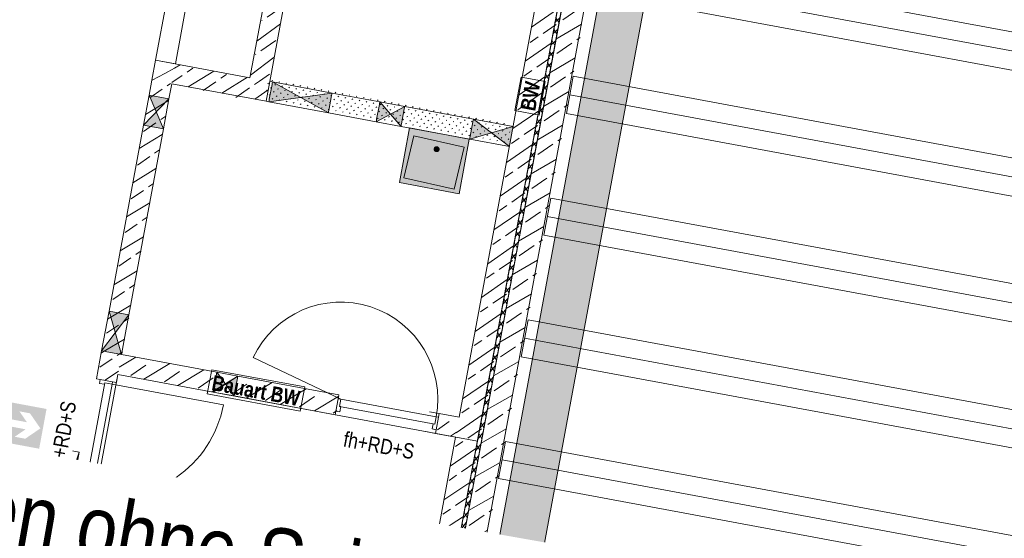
# Model space of a CAD drawing. Header units: metres. Extents: x 32353251 to 32353583, y 5707748 to 5708004.
# Tile 83 of 164: x 32353369.1 to 32353378.85, y 5707907.47 to 5707912.6. Entities that reach past the tile are written whole.
import ezdxf
from ezdxf import colors
from ezdxf.entities.mleader import LeaderData, LeaderLine
from ezdxf.math import Vec2, Vec3

# ---------------------------------------------------------------- set-up
doc = ezdxf.new("R2010")
doc.units = ezdxf.units.M
doc.header["$LTSCALE"] = 0.75
doc.set_wipeout_variables(frame=1)
doc.linetypes.add('10417023$0$#9_Achse', pattern=[1.6, 0.00254, -1.59746])
doc.layers.get('0').update_dxf_attribs({"linetype": 'CONTINUOUS'})
doc.layers.add('10414942$0$ST-LIN Parkplatz', color=7, linetype='CONTINUOUS')
doc.layers.add('10414943$0$ST-Mischfläche-Sol', color=7, linetype='CONTINUOUS', lineweight=0, true_color=0x636466)
for name, color, linetype, lineweight in [('10417023$0$#9_002_GES I Übersicht Erdgeschoss_1_101_Wand Aussen.A', 7, 'CONTINUOUS', 25), ('10417023$0$#9_002_GES I Übersicht Erdgeschoss_1_303_Sanitäre.A', 7, 'CONTINUOUS', 25), ('10417023$0$#9_002_GES I Übersicht Erdgeschoss_1_430_Lüftung.US', 7, 'CONTINUOUS', 25), ('10417023$0$#9_002_GES I Übersicht Erdgeschoss_1_607b_Brandschutz 1_100', 7, 'CONTINUOUS', 25), ('10417023$0$#9_002_GES I Übersicht Erdgeschoss_1_Neubau_102_Wand Innen.A', 7, 'CONTINUOUS', 25), ('10417023$0$#9_002_GES I Übersicht Erdgeschoss_1_Neubau_104_Decken.A', 7, 'CONTINUOUS', 25), ('10417023$0$#9_002_GES I Übersicht Erdgeschoss_1_Neubau_303_Sanitäre.A', 7, 'CONTINUOUS', 25), ('10417023$0$Keine', 7, 'CONTINUOUS', 13)]:
    doc.layers.add(name, color=color, linetype=linetype, lineweight=lineweight)
doc.styles.add('10414942$0$ARIAL NARROW', font='ARIALN.TTF')
doc.styles.add('10417023$0$ARIAL NARROW', font='ARIALN.TTF')
doc.styles.add('10417023$0$Arial Narrow (bold)', font='ARIALNB.TTF')
pattern_1 = [(44.99999999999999, (0, 0), (-0.1697056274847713, 0.1697056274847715), []), (44.99999999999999, (-0.08485281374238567, 0.08485281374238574), (-0.1697056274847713, 0.1697056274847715), [0.18, -0.05999999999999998])]
pattern_2 = [(45, (0, 0), (-0.03535533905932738, 0.03535533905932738), [0.01, -0.03999999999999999])]

# ---------------------------------------------------------------- blocks, each defined once
blk = doc.blocks.new('10414943')
at = {"layer": '10414943$0$ST-Mischfläche-Sol'}
h = blk.add_hatch(dxfattribs=at)
h.set_pattern_fill('AR-HBONE', color=256, scale=0.004200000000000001, angle=170)
h.set_pattern_definition([(215, (0, 0), (-0.1047920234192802, -0.594305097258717), [1.28016, -0.42672]), (305, (-0.3495483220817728, -0.2447563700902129), (-0.1047920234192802, -0.594305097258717), [1.28016, -0.42672])])
edge = h.paths.add_edge_path()
edge.add_line((32353333.40662897, 5707899.309915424), (32353335.23953668, 5707908.86230714))
edge.add_line((32353335.23953668, 5707908.86230714), (32353407.15213483, 5707895.033517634))
edge.add_line((32353407.15213483, 5707895.033517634), (32353413.70600617, 5707897.337334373))
edge.add_line((32353413.70600617, 5707897.337334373), (32353481.81771595, 5707884.239451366))
edge.add_line((32353481.81771595, 5707884.239451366), (32353497.17578959, 5707881.286091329))
edge.add_line((32353497.17578959, 5707881.286091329), (32353499.70410517, 5707880.188862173))
edge.add_line((32353499.70410517, 5707880.188862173), (32353502.93879142, 5707877.835765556))
edge.add_line((32353502.93879142, 5707877.835765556), (32353505.46710699, 5707876.738536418))
edge.add_line((32353505.46710699, 5707876.738536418), (32353517.00528605, 5707874.519743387))
edge.add_line((32353517.00528605, 5707874.519743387), (32353517.64528354, 5707870.615040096))
edge.add_line((32353517.64528354, 5707870.615040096), (32353516.66317853, 5707870.803281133))
edge.add_line((32353516.66317853, 5707870.803281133), (32353515.43959015, 5707864.419483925))
edge.add_line((32353515.43959015, 5707864.419483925), (32353479.3370171, 5707871.339302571))
edge.add_line((32353479.3370171, 5707871.339302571), (32353468.35948901, 5707873.443239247))
edge.add_line((32353468.35948901, 5707873.443239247), (32353468.77868284, 5707869.425097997))
edge.add_arc((32353471.76248924, 5707869.736384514), 2.999999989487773, 185.9558547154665, 259.1498142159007)
edge.add_line((32353471.19776434, 5707866.790016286), (32353499.61213671, 5707861.343886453))
edge.add_line((32353499.61213671, 5707861.343886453), (32353497.73579177, 5707858.394363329))
edge.add_line((32353497.73579177, 5707858.394363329), (32353462.93906161, 5707865.063787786))
edge.add_arc((32353461.80961179, 5707859.171051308), 6.000000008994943, 79.14981411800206, 96.13718403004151)
edge.add_line((32353461.16815564, 5707865.136663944), (32353452.41027603, 5707864.194967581))
edge.add_arc((32353451.76881989, 5707870.160580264), 6.000000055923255, 259.1148991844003, 276.1371839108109, ccw=False)
edge.add_line((32353450.63577935, 5707864.268533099), (32353424.34096185, 5707869.325025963))
edge.add_arc((32353425.47400239, 5707875.217073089), 6.000000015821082, 242.0482743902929, 259.11489914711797, ccw=False)
edge.add_line((32353422.66163756, 5707869.917016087), (32353415.00045884, 5707873.982260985))
edge.add_arc((32353412.18809399, 5707868.682203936), 6.000000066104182, 62.04827444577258, 79.14966234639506)
edge.add_line((32353413.31755943, 5707874.57493748), (32353366.06709948, 5707883.631474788))
edge.add_line((32353366.06709948, 5707883.631474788), (32353365.05980216, 5707886.869526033))
edge.add_line((32353365.05980216, 5707886.869526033), (32353331.24648768, 5707893.372754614))
edge.add_line((32353331.24648768, 5707893.372754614), (32353331.86067788, 5707896.566215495))
edge.add_line((32353331.86067788, 5707896.566215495), (32353338.35621561, 5707895.320690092))
edge.add_line((32353338.35621561, 5707895.320690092), (32353340.49133033, 5707897.947528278))
edge.add_line((32353340.49133033, 5707897.947528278), (32353344.41330834, 5707897.200255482))
edge.add_line((32353344.41330834, 5707897.200255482), (32353345.42794297, 5707893.960800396))
edge.add_line((32353345.42794297, 5707893.960800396), (32353351.00902221, 5707892.887558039))
edge.add_line((32353351.00902221, 5707892.887558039), (32353351.57440783, 5707895.827681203))
edge.add_line((32353351.57440783, 5707895.827681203), (32353371.21685639, 5707892.062795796))
edge.add_line((32353371.21685639, 5707892.062795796), (32353370.64816001, 5707889.105456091))
edge.add_line((32353370.64816001, 5707889.105456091), (32353371.65443974, 5707885.869704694))
edge.add_line((32353371.65443974, 5707885.869704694), (32353406.65189732, 5707879.161711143))
edge.add_arc((32353407.21642529, 5707882.109643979), 3.001499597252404, 259.1591284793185, 333.4809509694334)
edge.add_line((32353409.90212501, 5707880.769488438), (32353411.74908589, 5707884.293947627))
edge.add_line((32353411.74908589, 5707884.293947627), (32353333.40662897, 5707899.309915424))
blk = doc.blocks.new('10417023$0$#9_MKO_LP5_ARC_GES_UP_00_002_P_G_modell (3D)')
at = {"layer": '10417023$0$#9_002_GES I Übersicht Erdgeschoss_1_101_Wand Aussen.A', "linetype": 'Continuous', "lineweight": 5, "true_color": 0xff0000}
h = blk.add_hatch(dxfattribs=at)
h.set_pattern_fill('#9_DÄMMUNG__HART_1_0001', color=1, style=0, pattern_type=2)
h.set_pattern_definition([(44.99999999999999, (0, 0), (-0.05656854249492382, 0.05656854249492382), []), (135.0000000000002, (0, 0), (0.05656854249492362, 0.056568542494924), [])])
h.paths.add_polyline_path([(-32353454.47117382, -5707790.519532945), (-32353477.474228, -5707790.519532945), (-32353477.474228, -5707790.55957689), (-32353469.004228, -5707790.55957689), (-32353469.004228, -5707810.39957689), (-32353468.96423227, -5707810.39957689), (-32353468.96423227, -5707790.55957689), (-32353454.47117382, -5707790.55957689)])
at = {"layer": '10417023$0$#9_002_GES I Übersicht Erdgeschoss_1_303_Sanitäre.A', "linetype": 'Continuous', "lineweight": 0, "true_color": 0xff0000}
h = blk.add_hatch(color=1, dxfattribs=at)
edge = h.paths.add_edge_path()
edge.add_arc((-32353470.174228, -5707804.54957689), 0.02, 180, 270)
edge.add_line((-32353470.174228, -5707804.56957689), (-32353469.684228, -5707804.56957689))
edge.add_arc((-32353469.684228, -5707804.54957689), 0.02, 270, 360)
edge.add_line((-32353469.664228, -5707804.54957689), (-32353469.664228, -5707804.142691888))
edge.add_arc((-32353469.684228, -5707804.142691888), 0.02, 0, 90)
edge.add_line((-32353469.684228, -5707804.122691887), (-32353470.174228, -5707804.122691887))
edge.add_arc((-32353470.174228, -5707804.142691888), 0.02, 90, 180)
edge.add_line((-32353470.194228, -5707804.142691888), (-32353470.194228, -5707804.54957689))
h = blk.add_hatch(color=1, dxfattribs=at)
edge = h.paths.add_edge_path()
edge.add_arc((-32353469.92764979, -5707804.212206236), 0.03, 270, 360)
edge.add_arc((-32353469.92764979, -5707804.212206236), 0.03, 0, 90)
edge.add_arc((-32353469.92764979, -5707804.212206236), 0.03, 90, 180)
edge.add_arc((-32353469.92764979, -5707804.212206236), 0.03, 180, 270)
at = {"layer": '10417023$0$#9_002_GES I Übersicht Erdgeschoss_1_607b_Brandschutz 1_100', "linetype": 'Continuous', "lineweight": 0, "true_color": 0xff0000}
h = blk.add_hatch(color=1, dxfattribs=at)
h.paths.add_polyline_path([(-32353473.65550447, -5707807.444589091), (-32353473.65550447, -5707807.844589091), (-32353473.25550447, -5707807.844589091), (-32353473.25550447, -5707807.444589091)])
h.paths.add_polyline_path([(-32353473.51549444, -5707807.516612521), (-32353473.40914725, -5707807.516612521), (-32353473.28050447, -5707807.644589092), (-32353473.40914725, -5707807.77256566), (-32353473.51549444, -5707807.77256566), (-32353473.42255016, -5707807.680102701), (-32353473.62355313, -5707807.680102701), (-32353473.62355313, -5707807.60907548), (-32353473.42255016, -5707807.60907548)])
at = {"layer": '10417023$0$#9_002_GES I Übersicht Erdgeschoss_1_Neubau_102_Wand Innen.A', "linetype": 'Continuous', "lineweight": 5, "true_color": 0xff0000}
h = blk.add_hatch(dxfattribs=at)
h.set_pattern_fill('#9_BETON__STAHLBETON_0001', color=1, style=0, pattern_type=2)
h.set_pattern_definition(pattern_1)
h.paths.add_polyline_path([(-32353468.96423227, -5707790.779532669), (-32353468.96423227, -5707810.17957689), (-32353468.74423227, -5707810.17957689), (-32353468.74423227, -5707790.779533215)])
h = blk.add_hatch(dxfattribs=at)
h.set_pattern_fill('#9_BETON__STAHLBETON_0001', color=1, style=0, pattern_type=2)
h.set_pattern_definition(pattern_1)
h.paths.add_polyline_path([(-32353469.00381513, -5707806.979589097), (-32353469.00381513, -5707797.10457689), (-32353469.22381512, -5707797.10457689), (-32353469.22381512, -5707806.979589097)])
h = blk.add_hatch(dxfattribs=at)
h.set_pattern_fill('#9_BETON__STAHLBETON_0001', color=1, style=0, pattern_type=2)
h.set_pattern_definition(pattern_1)
h.paths.add_polyline_path([(-32353471.87461714, -5707801.35457689), (-32353471.87348849, -5707803.85457689), (-32353471.67348846, -5707803.85457689), (-32353471.67461712, -5707801.35457689)])
h = blk.add_hatch(dxfattribs=at)
h.set_pattern_fill('#9_BETON__STAHLBETON_0001', color=1, style=0, pattern_type=2)
h.set_pattern_definition(pattern_1)
h.paths.add_polyline_path([(-32353472.824228, -5707803.85457689), (-32353472.824228, -5707804.05457689), (-32353472.624228, -5707804.05457689)])
h = blk.add_hatch(dxfattribs=at)
h.set_pattern_fill('#9_BETON__STAHLBETON_0001', color=1, style=0, pattern_type=2)
h.set_pattern_definition(pattern_1)
h.paths.add_polyline_path([(-32353472.624228, -5707803.85457689), (-32353472.824228, -5707803.85457689), (-32353472.624228, -5707804.05457689)])
h = blk.add_hatch(dxfattribs=at)
h.set_pattern_fill('#9_BETON__STAHLBETON_0001', color=1, style=0, pattern_type=2)
h.set_pattern_definition(pattern_1)
h.paths.add_polyline_path([(-32353471.87348849, -5707803.85457689), (-32353472.624228, -5707803.85457689), (-32353472.624228, -5707804.05457689), (-32353471.87339819, -5707804.05457689)])
h = blk.add_hatch(dxfattribs=at)
h.set_pattern_fill('#9_BETON__STAHLBETON_0001', color=1, style=0, pattern_type=2)
h.set_pattern_definition(pattern_1)
h.paths.add_polyline_path([(-32353471.67348846, -5707803.854576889), (-32353471.87348849, -5707803.854576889), (-32353471.67339817, -5707804.05457689)])
h = blk.add_hatch(dxfattribs=at)
h.set_pattern_fill('#9_BETON__STAHLBETON_0001', color=1, style=0, pattern_type=2)
h.set_pattern_definition(pattern_1)
h.paths.add_polyline_path([(-32353471.67339817, -5707804.05457689), (-32353471.87348849, -5707803.854576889), (-32353471.87339819, -5707804.05457689)])
at = {"layer": '10417023$0$#9_002_GES I Übersicht Erdgeschoss_1_Neubau_102_Wand Innen.A', "linetype": 'Continuous', "lineweight": 13, "true_color": 0xff0000}
h = blk.add_hatch(dxfattribs=at)
h.set_pattern_fill('#9_GIPS_0001', color=1, style=0, pattern_type=2)
h.set_pattern_definition(pattern_2)
h.paths.add_polyline_path([(-32353469.224228, -5707803.85457689), (-32353471.67342075, -5707803.85457689), (-32353471.67342075, -5707803.86707689), (-32353469.224228, -5707803.86707689)])
h = blk.add_hatch(dxfattribs=at)
h.set_pattern_fill('#9_GIPS_0001', color=1, style=0, pattern_type=2)
h.set_pattern_definition(pattern_2)
h.paths.add_polyline_path([(-32353469.224228, -5707803.86707689), (-32353471.67342075, -5707803.86707689), (-32353471.67342075, -5707803.87957689), (-32353469.224228, -5707803.87957689)])
h = blk.add_hatch(dxfattribs=at)
h.set_pattern_fill('#9_GIPS_0001', color=1, style=0, pattern_type=2)
h.set_pattern_definition(pattern_2)
h.paths.add_polyline_path([(-32353469.224228, -5707803.87957689), (-32353471.67342075, -5707803.87957689), (-32353471.67342075, -5707804.02957689), (-32353469.224228, -5707804.02957689)])
at = {"layer": '10417023$0$#9_002_GES I Übersicht Erdgeschoss_1_Neubau_102_Wand Innen.A', "linetype": 'Continuous', "lineweight": 5, "true_color": 0xff0000}
h = blk.add_hatch(dxfattribs=at)
h.set_pattern_fill('#9_BETON__STAHLBETON_0001', color=1, style=0, pattern_type=2)
h.set_pattern_definition(pattern_1)
h.paths.add_polyline_path([(-32353472.824228, -5707804.05457689), (-32353472.824228, -5707806.779589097), (-32353472.624228, -5707806.779589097), (-32353472.624228, -5707804.05457689)])
at = {"layer": '10417023$0$#9_002_GES I Übersicht Erdgeschoss_1_Neubau_102_Wand Innen.A', "linetype": 'Continuous', "lineweight": 13, "true_color": 0x1f1f1f}
h = blk.add_hatch(dxfattribs=at)
h.set_pattern_fill('#9_GIPS_0001', color=250, style=0, pattern_type=2)
h.set_pattern_definition(pattern_2)
h.paths.add_polyline_path([(-32353471.67342075, -5707804.04207689), (-32353469.224228, -5707804.04207689), (-32353469.224228, -5707804.02957689), (-32353471.67342075, -5707804.02957689)])
at = {"layer": '10417023$0$#9_002_GES I Übersicht Erdgeschoss_1_Neubau_102_Wand Innen.A', "linetype": 'Continuous', "lineweight": 13, "true_color": 0xff0000}
h = blk.add_hatch(dxfattribs=at)
h.set_pattern_fill('#9_GIPS_0001', color=1, style=0, pattern_type=2)
h.set_pattern_definition(pattern_2)
h.paths.add_polyline_path([(-32353471.67342075, -5707804.05457689), (-32353469.224228, -5707804.05457689), (-32353469.224228, -5707804.04207689), (-32353471.67342075, -5707804.04207689)])
at = {"layer": '10417023$0$#9_002_GES I Übersicht Erdgeschoss_1_Neubau_102_Wand Innen.A', "linetype": 'Continuous', "lineweight": 5, "true_color": 0xff0000}
h = blk.add_hatch(dxfattribs=at)
h.set_pattern_fill('#9_BETON__STAHLBETON_0001', color=1, style=0, pattern_type=2)
h.set_pattern_definition(pattern_1)
h.paths.add_polyline_path([(-32353472.824228, -5707807.059589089), (-32353472.62422799, -5707807.059589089), (-32353472.62422799, -5707806.779589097), (-32353472.824228, -5707806.779589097)])
h = blk.add_hatch(dxfattribs=at)
h.set_pattern_fill('#9_BETON__STAHLBETON_0001', color=1, style=0, pattern_type=2)
h.set_pattern_definition(pattern_1)
h.paths.add_polyline_path([(-32353472.624228, -5707806.979589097), (-32353470.43422799, -5707806.979589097), (-32353470.43422799, -5707806.779589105), (-32353472.624228, -5707806.779589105)])
h = blk.add_hatch(dxfattribs=at)
h.set_pattern_fill('#9_BETON__STAHLBETON_0001', color=1, style=0, pattern_type=2)
h.set_pattern_definition(pattern_1)
h.paths.add_polyline_path([(-32353469.22381512, -5707806.779589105), (-32353469.42422798, -5707806.779589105), (-32353469.42422798, -5707806.979589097), (-32353469.22381512, -5707806.979589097)])
h = blk.add_hatch(dxfattribs=at)
h.set_pattern_fill('#9_BETON__STAHLBETON_0001', color=1, style=0, pattern_type=2)
h.set_pattern_definition(pattern_1)
h.paths.add_polyline_path([(-32353469.00381513, -5707810.39957689), (-32353469.00381513, -5707806.979589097), (-32353469.22381512, -5707806.979589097), (-32353469.22381512, -5707810.39957689)])
h = blk.add_hatch(dxfattribs=at)
h.set_pattern_fill('#9_BETON__STAHLBETON_0001', color=1, style=0, pattern_type=2)
h.set_pattern_definition(pattern_1)
h.paths.add_polyline_path([(-32353472.824228, -5707812.87957689), (-32353472.62422799, -5707812.87957689), (-32353472.62422799, -5707808.229589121), (-32353472.824228, -5707808.229589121)])
at = {"layer": '10417023$0$#9_002_GES I Übersicht Erdgeschoss_1_101_Wand Aussen.A', "color": 1, "linetype": 'Continuous', "lineweight": 18, "true_color": 0xff0000, "flags": 128}
blk.add_lwpolyline([(-32353454.47117382, -5707790.519532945), (-32353454.47117382, -5707790.55957689), (-32353468.96423227, -5707790.55957689), (-32353468.96423227, -5707810.39957689), (-32353469.004228, -5707810.39957689), (-32353469.004228, -5707790.55957689), (-32353477.474228, -5707790.55957689), (-32353477.474228, -5707790.519532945)], close=True, dxfattribs=at)
at = {"layer": '10417023$0$#9_002_GES I Übersicht Erdgeschoss_1_303_Sanitäre.A', "color": 1, "linetype": 'Continuous', "lineweight": 13, "true_color": 0xff0000, "flags": 128}
blk.add_lwpolyline([(-32353470.194228, -5707804.54957689), (-32353470.174228, -5707804.122691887), (-32353469.664228, -5707804.142691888), (-32353469.684228, -5707804.56957689)], close=True, dxfattribs=at)
at = {"layer": '10417023$0$#9_002_GES I Übersicht Erdgeschoss_1_430_Lüftung.US', "color": 1, "linetype": 'Continuous', "lineweight": 13, "true_color": 0xff0000, "flags": 128}
blk.add_lwpolyline([(-32353468.16725466, -5707795.479604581), (-32353468.16725466, -5707809.945591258), (-32353468.61729288, -5707809.945591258), (-32353468.61729288, -5707795.479604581)], close=True, dxfattribs=at)
at = {"layer": '10417023$0$#9_002_GES I Übersicht Erdgeschoss_1_430_Lüftung.US', "color": 1, "linetype": 'Continuous', "true_color": 0xff0000}
blk.add_solid([(-32353468.16725466, -5707795.479604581), (-32353468.61729288, -5707795.479604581), (-32353468.16725466, -5707809.945591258), (-32353468.61729288, -5707809.945591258)], dxfattribs=at)
at = {"layer": '10417023$0$#9_002_GES I Übersicht Erdgeschoss_1_607b_Brandschutz 1_100', "color": 1, "linetype": 'Continuous', "lineweight": 13, "true_color": 0xff0000}
for p, q in [((-32353468.99249097, -5707803.358309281), (-32353469.23513887, -5707803.358309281)), ((-32353469.23513887, -5707803.358309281), (-32353469.23513887, -5707803.695809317)), ((-32353468.99249097, -5707803.695809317), (-32353468.99249097, -5707803.358309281)), ((-32353469.23513887, -5707803.695809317), (-32353468.99249097, -5707803.695809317)), ((-32353470.78254793, -5707806.764099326), (-32353471.71822248, -5707806.764099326)), ((-32353471.71822248, -5707806.764099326), (-32353471.71822248, -5707807.006747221)), ((-32353470.78254793, -5707807.006747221), (-32353470.78254793, -5707806.764099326)), ((-32353471.71822248, -5707807.006747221), (-32353470.78254793, -5707807.006747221))]:
    blk.add_line(p, q, dxfattribs=at)
at = {"layer": '10417023$0$#9_002_GES I Übersicht Erdgeschoss_1_Neubau_102_Wand Innen.A', "color": 1, "linetype": 'Continuous', "lineweight": 18, "true_color": 0xff0000}
for p, q in [((-32353468.96423227, -5707790.779532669), (-32353468.96423227, -5707810.39957689)), ((-32353468.74423227, -5707810.17957689), (-32353468.74423227, -5707795.479604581)), ((-32353469.00381513, -5707806.979589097), (-32353469.00381513, -5707797.10457689)), ((-32353469.22381512, -5707797.47957689), (-32353469.22381512, -5707806.779589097)), ((-32353471.67348846, -5707803.85457689), (-32353471.67470741, -5707801.15457689)), ((-32353471.87461714, -5707801.35457689), (-32353471.87348849, -5707803.85457689)), ((-32353472.824228, -5707803.85457689), (-32353472.824228, -5707804.05457689)), ((-32353471.87348849, -5707803.85457689), (-32353472.824228, -5707803.85457689)), ((-32353471.67339817, -5707804.05457689), (-32353471.67348846, -5707803.85457689)), ((-32353472.824228, -5707804.05457689), (-32353472.824228, -5707804.206799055)), ((-32353472.624228, -5707804.206799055), (-32353472.624228, -5707804.05457689)), ((-32353472.624228, -5707804.05457689), (-32353471.67339817, -5707804.05457689)), ((-32353472.82422801, -5707804.206799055), (-32353472.82422801, -5707804.506799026)), ((-32353472.62422799, -5707804.506799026), (-32353472.62422799, -5707804.206799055)), ((-32353472.824228, -5707804.506799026), (-32353472.824228, -5707806.379960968)), ((-32353472.624228, -5707806.379960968), (-32353472.624228, -5707804.506799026)), ((-32353472.82422801, -5707806.379960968), (-32353472.82422801, -5707806.7795891)), ((-32353472.62422799, -5707806.7795891), (-32353472.62422799, -5707806.379960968)), ((-32353472.82422801, -5707806.7795891), (-32353472.62422799, -5707806.7795891)), ((-32353472.824228, -5707806.779589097), (-32353472.824228, -5707807.059589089)), ((-32353471.664228, -5707806.779589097), (-32353472.624228, -5707806.779589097)), ((-32353471.45422802, -5707806.779589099), (-32353471.664228, -5707806.779589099)), ((-32353470.43422799, -5707806.779589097), (-32353471.45422802, -5707806.779589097)), ((-32353470.4342279, -5707806.779589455), (-32353470.4342279, -5707806.817089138)), ((-32353470.4342279, -5707806.817089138), (-32353470.4342279, -5707806.942088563)), ((-32353469.42422817, -5707806.779589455), (-32353469.42422817, -5707806.817089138)), ((-32353469.42422817, -5707806.817089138), (-32353469.42422817, -5707806.942088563)), ((-32353469.22381512, -5707806.779589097), (-32353469.42422798, -5707806.779589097)), ((-32353472.624228, -5707807.059589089), (-32353472.624228, -5707806.979589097)), ((-32353472.624228, -5707806.979589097), (-32353471.664228, -5707806.979589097)), ((-32353471.664228, -5707806.979589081), (-32353471.45422802, -5707806.979589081)), ((-32353471.45422802, -5707806.979589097), (-32353470.43422799, -5707806.979589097)), ((-32353470.4342279, -5707806.942088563), (-32353470.4342279, -5707806.97958969)), ((-32353469.42422817, -5707806.942088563), (-32353469.42422817, -5707806.97958969)), ((-32353469.42422798, -5707806.979589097), (-32353469.22381512, -5707806.979589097)), ((-32353469.22381512, -5707806.979589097), (-32353469.22381512, -5707810.39957689)), ((-32353469.00381513, -5707810.39957689), (-32353469.00381513, -5707806.979589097)), ((-32353472.82422781, -5707807.059589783), (-32353472.78672813, -5707807.059589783)), ((-32353472.78672813, -5707807.059589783), (-32353472.66172871, -5707807.059589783)), ((-32353472.66172871, -5707807.059589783), (-32353472.62422758, -5707807.059589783)), ((-32353472.824228, -5707808.229589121), (-32353472.824228, -5707812.87957689)), ((-32353472.82422781, -5707808.229589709), (-32353472.78672813, -5707808.229589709)), ((-32353472.78672813, -5707808.229589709), (-32353472.66172871, -5707808.229589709)), ((-32353472.66172871, -5707808.229589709), (-32353472.62422758, -5707808.229589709)), ((-32353472.624228, -5707812.87957689), (-32353472.624228, -5707808.229589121))]:
    blk.add_line(p, q, dxfattribs=at)
at = {"layer": '10417023$0$#9_002_GES I Übersicht Erdgeschoss_1_Neubau_102_Wand Innen.A', "color": 1, "linetype": 'Continuous', "lineweight": 13, "true_color": 0xff0000}
for p, q in [((-32353472.82422781, -5707801.354576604), (-32353472.82422781, -5707803.854576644)), ((-32353472.62422758, -5707801.354576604), (-32353472.62422758, -5707803.854576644)), ((-32353472.82422781, -5707803.854576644), (-32353472.62422758, -5707803.854576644)), ((-32353471.6467514, -5707803.85457689), (-32353471.67342075, -5707803.85457689)), ((-32353471.67342075, -5707803.85457689), (-32353471.67342075, -5707804.05457689)), ((-32353471.6467514, -5707803.854576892), (-32353471.6467514, -5707803.867076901)), ((-32353471.0467514, -5707803.854576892), (-32353471.6467514, -5707803.854576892)), ((-32353471.6467514, -5707803.867076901), (-32353471.6467514, -5707803.879576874)), ((-32353471.6467514, -5707803.879576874), (-32353471.6467514, -5707804.029576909)), ((-32353471.64675134, -5707804.054576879), (-32353471.04675208, -5707803.854576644)), ((-32353471.64675134, -5707803.854576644), (-32353471.04675208, -5707804.054576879)), ((-32353470.56561438, -5707803.85457689), (-32353471.0467514, -5707803.85457689)), ((-32353471.0467514, -5707803.867076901), (-32353471.0467514, -5707803.854576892)), ((-32353471.0467514, -5707803.879576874), (-32353471.0467514, -5707803.867076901)), ((-32353471.0467514, -5707804.029576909), (-32353471.0467514, -5707803.879576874)), ((-32353470.56561438, -5707803.854576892), (-32353470.56561438, -5707803.867076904)), ((-32353470.31561437, -5707803.854576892), (-32353470.56561438, -5707803.854576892)), ((-32353470.56561438, -5707803.867076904), (-32353470.56561438, -5707803.879576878)), ((-32353470.56561438, -5707803.879576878), (-32353470.56561438, -5707804.029576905)), ((-32353470.56561394, -5707804.054576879), (-32353470.31561509, -5707803.854576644)), ((-32353470.56561394, -5707803.854576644), (-32353470.31561509, -5707804.054576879)), ((-32353469.624228, -5707803.85457689), (-32353470.31561437, -5707803.85457689)), ((-32353470.31561437, -5707803.867076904), (-32353470.31561437, -5707803.854576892)), ((-32353470.31561437, -5707803.879576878), (-32353470.31561437, -5707803.867076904)), ((-32353470.31561437, -5707804.029576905), (-32353470.31561437, -5707803.879576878)), ((-32353469.6242284, -5707804.054576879), (-32353469.22422793, -5707803.854576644)), ((-32353469.6242284, -5707803.854576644), (-32353469.22422793, -5707804.054576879)), ((-32353469.624228, -5707803.854576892), (-32353469.624228, -5707803.867076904)), ((-32353469.224228, -5707803.854576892), (-32353469.624228, -5707803.854576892)), ((-32353469.624228, -5707803.867076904), (-32353469.624228, -5707803.87957688)), ((-32353469.624228, -5707803.87957688), (-32353469.624228, -5707804.029576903)), ((-32353469.224228, -5707803.867076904), (-32353469.224228, -5707803.854576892)), ((-32353469.224228, -5707803.87957688), (-32353469.224228, -5707803.867076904)), ((-32353469.224228, -5707804.029576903), (-32353469.224228, -5707803.87957688)), ((-32353471.67342075, -5707804.05457689), (-32353471.6467514, -5707804.05457689)), ((-32353471.6467514, -5707804.029576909), (-32353471.6467514, -5707804.042076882)), ((-32353471.6467514, -5707804.042076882), (-32353471.6467514, -5707804.054576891)), ((-32353471.6467514, -5707804.054576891), (-32353471.0467514, -5707804.054576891)), ((-32353471.0467514, -5707804.042076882), (-32353471.0467514, -5707804.029576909)), ((-32353471.0467514, -5707804.054576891), (-32353471.0467514, -5707804.042076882)), ((-32353471.0467514, -5707804.05457689), (-32353470.56561438, -5707804.05457689)), ((-32353470.56561438, -5707804.029576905), (-32353470.56561438, -5707804.042076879)), ((-32353470.56561438, -5707804.042076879), (-32353470.56561438, -5707804.054576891)), ((-32353470.56561438, -5707804.054576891), (-32353470.31561437, -5707804.054576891)), ((-32353470.31561437, -5707804.042076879), (-32353470.31561437, -5707804.029576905)), ((-32353470.31561437, -5707804.054576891), (-32353470.31561437, -5707804.042076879)), ((-32353470.31561437, -5707804.05457689), (-32353469.624228, -5707804.05457689)), ((-32353469.624228, -5707804.029576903), (-32353469.624228, -5707804.042076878)), ((-32353469.624228, -5707804.042076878), (-32353469.624228, -5707804.054576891)), ((-32353469.624228, -5707804.054576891), (-32353469.224228, -5707804.054576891)), ((-32353469.224228, -5707804.042076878), (-32353469.224228, -5707804.029576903)), ((-32353469.224228, -5707804.054576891), (-32353469.224228, -5707804.042076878)), ((-32353472.62422799, -5707804.206799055), (-32353472.82422801, -5707804.206799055)), ((-32353472.62422758, -5707804.50679915), (-32353472.82422781, -5707804.206798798)), ((-32353472.82422781, -5707804.50679915), (-32353472.62422758, -5707804.206798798)), ((-32353472.82422801, -5707804.506799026), (-32353472.62422799, -5707804.506799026)), ((-32353472.62422799, -5707806.379960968), (-32353472.82422801, -5707806.379960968)), ((-32353472.62422758, -5707806.779589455), (-32353472.82422781, -5707806.379961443)), ((-32353472.82422781, -5707806.779589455), (-32353472.62422758, -5707806.379961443)), ((-32353470.4092286, -5707806.817089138), (-32353471.33651711, -5707806.568623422)), ((-32353471.664228, -5707806.779589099), (-32353471.664228, -5707806.979589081)), ((-32353471.6642279, -5707806.97958969), (-32353471.45422765, -5707806.779589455)), ((-32353471.6642279, -5707806.779589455), (-32353471.45422765, -5707806.97958969)), ((-32353471.45422802, -5707806.979589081), (-32353471.45422802, -5707806.779589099)), ((-32353470.4342279, -5707806.779589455), (-32353470.4342279, -5707806.817089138)), ((-32353470.4092286, -5707806.817089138), (-32353470.4342279, -5707806.817089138)), ((-32353470.4342279, -5707806.817089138), (-32353470.4342279, -5707806.942088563)), ((-32353470.4342279, -5707806.817089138), (-32353470.4342279, -5707806.942088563)), ((-32353470.4342279, -5707806.817089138), (-32353470.4342279, -5707806.942088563)), ((-32353470.4092286, -5707806.890089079), (-32353470.4092286, -5707806.817089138)), ((-32353470.4092286, -5707806.890089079), (-32353470.4092286, -5707806.817089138)), ((-32353470.4092286, -5707806.817089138), (-32353469.44922747, -5707806.817089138)), ((-32353469.44922747, -5707806.890089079), (-32353469.44922747, -5707806.817089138)), ((-32353469.44922747, -5707806.817089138), (-32353469.42422817, -5707806.817089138)), ((-32353469.44922747, -5707806.817089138), (-32353469.44922747, -5707806.890089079)), ((-32353469.42422817, -5707806.779589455), (-32353469.42422817, -5707806.817089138)), ((-32353469.42422817, -5707806.817089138), (-32353469.42422817, -5707806.942088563)), ((-32353469.42422817, -5707806.817089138), (-32353469.42422817, -5707806.942088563)), ((-32353469.42422817, -5707806.817089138), (-32353469.42422817, -5707806.942088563)), ((-32353470.39422785, -5707806.890089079), (-32353470.4092286, -5707806.890089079)), ((-32353469.44922747, -5707806.890089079), (-32353470.4092286, -5707806.890089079)), ((-32353470.39422785, -5707806.942088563), (-32353470.39422785, -5707806.890089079)), ((-32353469.46422821, -5707806.942088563), (-32353469.46422821, -5707806.890089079)), ((-32353469.46422821, -5707806.890089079), (-32353469.44922747, -5707806.890089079)), ((-32353470.4342279, -5707806.942088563), (-32353470.39422785, -5707806.942088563)), ((-32353470.4342279, -5707806.942088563), (-32353470.4342279, -5707806.97958969)), ((-32353469.42422817, -5707806.942088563), (-32353469.46422821, -5707806.942088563)), ((-32353469.42422817, -5707806.942088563), (-32353469.42422817, -5707806.97958969)), ((-32353472.82422781, -5707807.059589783), (-32353472.78672813, -5707807.059589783)), ((-32353472.78672813, -5707807.059589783), (-32353472.78672813, -5707807.099588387)), ((-32353472.66172871, -5707807.059589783), (-32353472.78672813, -5707807.059589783)), ((-32353472.78672813, -5707807.059589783), (-32353472.66172871, -5707807.059589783)), ((-32353472.78672813, -5707807.059589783), (-32353472.66172871, -5707807.059589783)), ((-32353472.78672813, -5707807.099588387), (-32353472.73472865, -5707807.099588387)), ((-32353472.73472865, -5707807.099588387), (-32353472.73472865, -5707807.08458909)), ((-32353472.73472865, -5707807.08458909), (-32353472.66172871, -5707807.08458909)), ((-32353472.73472865, -5707808.204588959), (-32353472.73472865, -5707807.08458909)), ((-32353472.73472865, -5707807.08458909), (-32353472.66172871, -5707807.08458909)), ((-32353472.66172871, -5707807.08458909), (-32353472.66172871, -5707807.059589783)), ((-32353472.66172871, -5707807.059589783), (-32353472.62422758, -5707807.059589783)), ((-32353472.66172871, -5707807.08458909), (-32353472.66172871, -5707808.204588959)), ((-32353472.66172871, -5707807.08458909), (-32353471.54172739, -5707807.08458909)), ((-32353472.82422781, -5707808.229589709), (-32353472.78672813, -5707808.229589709)), ((-32353472.78672813, -5707808.229589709), (-32353472.78672813, -5707808.189589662)), ((-32353472.78672813, -5707808.189589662), (-32353472.73472865, -5707808.189589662)), ((-32353472.66172871, -5707808.229589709), (-32353472.78672813, -5707808.229589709)), ((-32353472.78672813, -5707808.229589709), (-32353472.66172871, -5707808.229589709)), ((-32353472.78672813, -5707808.229589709), (-32353472.66172871, -5707808.229589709)), ((-32353472.73472865, -5707808.189589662), (-32353472.73472865, -5707808.204588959)), ((-32353472.73472865, -5707808.204588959), (-32353472.66172871, -5707808.204588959)), ((-32353472.66172871, -5707808.204588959), (-32353472.73472865, -5707808.204588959)), ((-32353472.66172871, -5707808.204588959), (-32353472.66172871, -5707808.229589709)), ((-32353472.66172871, -5707808.229589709), (-32353472.62422758, -5707808.229589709))]:
    blk.add_line(p, q, dxfattribs=at)
at = {"layer": '10417023$0$#9_002_GES I Übersicht Erdgeschoss_1_Neubau_102_Wand Innen.A', "color": 1, "linetype": '10417023$0$#9_Achse', "lineweight": 13, "true_color": 0xff0000}
for p, q in [((-32353469.42422817, -5707806.779589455), (-32353470.4342279, -5707806.779589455)), ((-32353469.42422817, -5707806.97958969), (-32353470.4342279, -5707806.97958969)), ((-32353472.82422781, -5707808.229589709), (-32353472.82422781, -5707807.059589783)), ((-32353472.62422758, -5707808.229589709), (-32353472.62422758, -5707807.059589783))]:
    blk.add_line(p, q, dxfattribs=at)
at = {"layer": '10417023$0$#9_002_GES I Übersicht Erdgeschoss_1_Neubau_102_Wand Innen.A', "color": 1, "linetype": 'Continuous', "lineweight": 13, "true_color": 0xff0000}
for centre, radius, start, end in [((-32353470.409228, -5707806.817089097), 0.96, 0, 165.0000000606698), ((-32353472.661728, -5707807.084589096), 1.120000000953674, 270, 359.9999999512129)]:
    blk.add_arc(centre, radius, start, end, dxfattribs=at)
at = {"layer": '10417023$0$#9_002_GES I Übersicht Erdgeschoss_1_Neubau_102_Wand Innen.A', "color": 1, "linetype": 'Continuous', "true_color": 0xff0000}
for points in [[(-32353471.6467514, -5707803.854576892), (-32353471.6467514, -5707804.054576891), (-32353471.3467514, -5707803.954576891)], [(-32353471.0467514, -5707803.854576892), (-32353471.3467514, -5707803.954576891), (-32353471.0467514, -5707804.054576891)], [(-32353470.56561438, -5707803.854576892), (-32353470.56561438, -5707804.054576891), (-32353470.44061438, -5707803.954576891)], [(-32353470.31561437, -5707803.854576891), (-32353470.44061438, -5707803.954576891), (-32353470.31561437, -5707804.054576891)], [(-32353469.624228, -5707803.854576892), (-32353469.624228, -5707804.054576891), (-32353469.424228, -5707803.954576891)], [(-32353469.224228, -5707803.854576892), (-32353469.424228, -5707803.954576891), (-32353469.224228, -5707804.054576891)], [(-32353472.82422801, -5707804.206799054), (-32353472.72422801, -5707804.35679904), (-32353472.62422799, -5707804.206799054)], [(-32353472.82422801, -5707804.506799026), (-32353472.62422799, -5707804.506799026), (-32353472.72422801, -5707804.35679904)], [(-32353472.82422801, -5707806.379960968), (-32353472.724228, -5707806.579775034), (-32353472.62422799, -5707806.379960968)], [(-32353472.82422801, -5707806.7795891), (-32353472.62422799, -5707806.7795891), (-32353472.724228, -5707806.579775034)], [(-32353471.664228, -5707806.7795891), (-32353471.664228, -5707806.979589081), (-32353471.55922801, -5707806.879589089)], [(-32353471.45422801, -5707806.779589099), (-32353471.55922801, -5707806.879589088), (-32353471.45422801, -5707806.979589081)]]:
    blk.add_solid(points, dxfattribs=at)
at = {"layer": '10417023$0$#9_002_GES I Übersicht Erdgeschoss_1_Neubau_104_Decken.A', "color": 1, "linetype": 'Continuous', "lineweight": 13, "true_color": 0xff0000}
for p, q in [((-32353460.80422817, -5707802.030838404), (-32353468.7292324, -5707802.030838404)), ((-32353460.80422817, -5707802.217339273), (-32353468.7292324, -5707802.217339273)), ((-32353460.80422817, -5707802.403838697), (-32353468.7292324, -5707802.403838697)), ((-32353460.80422817, -5707803.256023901), (-32353468.7292324, -5707803.256023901)), ((-32353468.7292324, -5707803.256023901), (-32353468.7292324, -5707803.629024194)), ((-32353460.80422817, -5707803.442524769), (-32353468.7292324, -5707803.442524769)), ((-32353460.80422817, -5707803.629024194), (-32353468.7292324, -5707803.629024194)), ((-32353460.80422817, -5707804.481024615), (-32353468.7292324, -5707804.481024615)), ((-32353468.7292324, -5707804.481024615), (-32353468.7292324, -5707804.854024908)), ((-32353460.80422817, -5707804.667525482), (-32353468.7292324, -5707804.667525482)), ((-32353460.80422817, -5707804.854024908), (-32353468.7292324, -5707804.854024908)), ((-32353460.80422817, -5707805.706025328), (-32353468.7292324, -5707805.706025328)), ((-32353468.7292324, -5707805.706025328), (-32353468.7292324, -5707806.079025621)), ((-32353460.80422817, -5707805.892526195), (-32353468.7292324, -5707805.892526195)), ((-32353460.80422817, -5707806.079025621), (-32353468.7292324, -5707806.079025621)), ((-32353460.80422817, -5707806.931024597), (-32353468.7292324, -5707806.931024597)), ((-32353468.7292324, -5707806.931024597), (-32353468.7292324, -5707807.304023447)), ((-32353460.80422817, -5707807.117524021), (-32353468.7292324, -5707807.117524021)), ((-32353460.80422817, -5707807.304023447), (-32353468.7292324, -5707807.304023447)), ((-32353472.86096712, -5707807.806888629), (-32353473.06096712, -5707807.806888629)), ((-32353473.06096712, -5707807.806888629), (-32353473.06096712, -5707808.006888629)), ((-32353472.8609667, -5707807.806888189), (-32353472.88596746, -5707807.981889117)), ((-32353472.86096712, -5707808.006888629), (-32353472.86096712, -5707807.806888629)), ((-32353472.88596746, -5707807.981889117), (-32353473.06096694, -5707808.006888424)), ((-32353473.06096712, -5707808.006888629), (-32353472.86096712, -5707808.006888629))]:
    blk.add_line(p, q, dxfattribs=at)
at = {"layer": '10417023$0$#9_002_GES I Übersicht Erdgeschoss_1_Neubau_104_Decken.A', "color": 1, "linetype": 'Continuous', "lineweight": 13, "true_color": 0xff0000, "flags": 128}
for points in [[(-32353502.88381506, -5707792.679515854), (-32353502.88381511, -5707803.129576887), (-32353502.84381653, -5707803.129576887), (-32353502.84381653, -5707809.004576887), (-32353499.08931621, -5707809.004576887), (-32353497.57443247, -5707809.004576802), (-32353497.57443247, -5707810.154576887), (-32353495.52481159, -5707810.154576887), (-32353495.52560609, -5707813.099577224), (-32353472.62422376, -5707813.099576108), (-32353472.62422743, -5707808.219546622), (-32353469.004228, -5707808.219576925), (-32353469.004228, -5707794.11457689), (-32353469.004228, -5707790.779532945), (-32353469.004228, -5707790.559532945), (-32353477.474228, -5707790.559532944), (-32353480.474228, -5707790.559532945), (-32353491.124228, -5707790.559532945), (-32353498.444228, -5707790.559532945), (-32353498.444228, -5707792.679576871)], [(-32353498.22421727, -5707790.559532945), (-32353502.84380439, -5707790.559532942), (-32353502.84380439, -5707813.099576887), (-32353495.47442851, -5707813.099576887), (-32353495.47442851, -5707809.05457689), (-32353482.84109309, -5707809.05457689), (-32353482.84357996, -5707813.099573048), (-32353472.62421726, -5707813.099573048), (-32353472.62421726, -5707811.259577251), (-32353472.62421726, -5707806.979589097), (-32353469.00380439, -5707806.979589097), (-32353469.00380439, -5707790.559532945)], [(-32353468.9644006, -5707812.749292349), (-32353468.96423227, -5707810.39957689), (-32353468.96423227, -5707807.119576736), (-32353468.96423227, -5707797.22957689), (-32353468.96423227, -5707790.55957689), (-32353454.47117382, -5707790.55957689), (-32353442.504228, -5707790.559574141), (-32353442.504228, -5707812.74957689)], [(-32353460.539228, -5707797.304576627), (-32353468.96423227, -5707797.304576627), (-32353468.96423227, -5707810.39957689), (-32353464.33422799, -5707810.39957689), (-32353464.33422799, -5707812.749576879), (-32353442.50422801, -5707812.74957689), (-32353442.504228, -5707790.55957689), (-32353451.27397855, -5707790.559574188), (-32353451.27397855, -5707797.22957689), (-32353452.624228, -5707797.22957689), (-32353452.624228, -5707807.119576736), (-32353460.539228, -5707807.119576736)]]:
    blk.add_lwpolyline(points, close=True, dxfattribs=at)
at = {"layer": '10417023$0$#9_002_GES I Übersicht Erdgeschoss_1_Neubau_303_Sanitäre.A', "color": 1, "linetype": 'Continuous', "lineweight": 13, "true_color": 0xff0000, "flags": 128}
blk.add_lwpolyline([(-32353470.229228, -5707804.60457689), (-32353470.229228, -5707804.05457689), (-32353469.629228, -5707804.05457689), (-32353469.629228, -5707804.60457689)], close=True, dxfattribs=at)
at = {"layer": '10417023$0$#9_002_GES I Übersicht Erdgeschoss_1_Neubau_303_Sanitäre.A', "color": 1, "linetype": 'Continuous', "true_color": 0xff0000}
blk.add_solid([(-32353470.229228, -5707804.60457689), (-32353469.629228, -5707804.60457689), (-32353470.229228, -5707804.05457689), (-32353469.629228, -5707804.05457689)], dxfattribs=at)
at = {"layer": '10417023$0$#9_002_GES I Übersicht Erdgeschoss_1_607b_Brandschutz 1_100', "color": 1, "true_color": 0xff0000, "insert": (-32353469.11240245, -5707803.527059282), "char_height": 0.1502737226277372, "attachment_point": 5, "rotation": 90, "line_spacing_factor": 1.002187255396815, "style": '10417023$0$Arial Narrow (bold)'}
blk.add_mtext('BW ', dxfattribs=at)
at = {"layer": '10417023$0$#9_002_GES I Übersicht Erdgeschoss_1_607b_Brandschutz 1_100', "color": 1, "true_color": 0xff0000, "insert": (-32353471.25038545, -5707806.888076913), "char_height": 0.1502737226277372, "attachment_point": 5, "line_spacing_factor": 1.002187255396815, "style": '10417023$0$Arial Narrow (bold)'}
blk.add_mtext('Bauart BW ', dxfattribs=at)
at = {"color": 1, "linetype": 'Continuous', "lineweight": 5, "true_color": 0xff0000}
for points in [[(-32353470.30786768, -5707807.318657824), (-32353469.54538968, -5707807.318657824), (-32353469.54538968, -5707807.076009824), (-32353470.30786768, -5707807.076009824)], [(-32353472.929632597, -5707808.03923293), (-32353472.929632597, -5707807.276754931), (-32353473.172280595, -5707807.276754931), (-32353473.172280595, -5707808.03923293)]]:
    blk.add_wipeout(points, dxfattribs=at).dxf.layer = '10417023$0$#9_002_GES I Übersicht Erdgeschoss_1_607b_Brandschutz 1_100'
at = {"layer": '10417023$0$#9_002_GES I Übersicht Erdgeschoss_1_607b_Brandschutz 1_100', "color": 1, "true_color": 0xff0000, "insert": (-32353470.30786768, -5707807.198798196), "char_height": 0.1502737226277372, "attachment_point": 4, "line_spacing_factor": 1.002187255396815, "style": '10417023$0$ARIAL NARROW'}
blk.add_mtext('fh+RD+S ', dxfattribs=at)
at = {"layer": '10417023$0$#9_002_GES I Übersicht Erdgeschoss_1_607b_Brandschutz 1_100', "color": 1, "true_color": 0xff0000, "insert": (-32353473.04949222, -5707808.03923293), "char_height": 0.1502737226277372, "attachment_point": 4, "rotation": 90, "line_spacing_factor": 1.002187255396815, "style": '10417023$0$ARIAL NARROW'}
blk.add_mtext('fh+RD+S ', dxfattribs=at)
blk = doc.blocks.new('10417023$0$2_MKO_LP5_LAN_GES_UP_00_002_V_A (3D)')
at = {"layer": '10417023$0$Keine'}
blk.add_blockref('10417023$0$#9_MKO_LP5_ARC_GES_UP_00_002_P_G_modell (3D)', (0, 0), dxfattribs=at)
blk = doc.blocks.new('10417023')
at = {"layer": '10417023$0$Keine', "rotation": 349.4819372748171}
blk.add_blockref('10417023$0$2_MKO_LP5_LAN_GES_UP_00_002_V_A (3D)', (65205154.93137175, 5413829.557758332), dxfattribs=at)
blk = doc.blocks.new('10414942')
at = {"layer": '10414942$0$ST-LIN Parkplatz'}
ml = blk.add_multileader_mtext('Standard', dxfattribs=at)
ml.set_content('Wartehäuschen ohne Seitenwände', color=256, style='10414942$0$ARIAL NARROW')
ml.set_leader_properties()
ml.build(insert=Vec2(0, 0))
ml.multileader.update_dxf_attribs({"text_right_attachment_type": 6, "dogleg_length": 0.36, "arrow_head_size": 0.625})
ctx = ml.context
ctx.base_point, ctx.char_height, ctx.arrow_head_size, ctx.landing_gap_size, ctx.plane_origin, ctx.plane_x_axis, ctx.plane_y_axis = Vec3(32353363.59725537, 5707908.674787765), 0.625, 0.625, 1, Vec3(32353382.93121805, 5707898.722592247), Vec3(0.9848077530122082, -0.1736481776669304), Vec3(0.1736481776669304, 0.9848077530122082)
ctx.right_attachment, ctx.text_align_type = 6, 2
notes = []
notes.append((ctx, [(0, (1, 1, 0), (32353376.78227325, 5707905.911075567), (-0.9848077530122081, 0.1736481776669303), 0.3600000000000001, [(0, [(32353382.93121805, 5707898.722592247)], 0, [])])]))
ctx.mtext.insert, ctx.mtext.text_direction, ctx.mtext.rotation, ctx.mtext.alignment, ctx.mtext.flow_direction = Vec3(32353375.57317084, 5707906.885842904), Vec3(0.9848077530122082, -0.1736481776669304), 6.108652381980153, 3, 5
ctx.mtext.has_bg_fill, ctx.mtext.bg_color, ctx.mtext.bg_scale_factor, ctx.mtext.bg_transparency, ctx.mtext.use_window_bg_color = 1, -1027028792, 1.5, 0, 1
for ctx, leaders in notes:
    for number, flags, end, landing, length, lines in leaders:
        leader = LeaderData()
        leader.index, (leader.has_last_leader_line, leader.has_dogleg_vector, leader.attachment_direction) = number, flags
        leader.last_leader_point, leader.dogleg_vector, leader.dogleg_length = Vec3(end), Vec3(landing), length
        for number, points, colour, breaks in lines:
            line = LeaderLine()
            line.index, line.vertices, line.color, line.breaks = number, Vec3.list(points), colors.encode_raw_color(colour), breaks
            leader.lines.append(line)
        ctx.leaders.append(leader)

msp = doc.modelspace()

# ---------------------------------------------------------------- block references
msp.add_blockref('10414943', (0, 0))

# ---------------------------------------------------------------- next in the draw order: block references
msp.add_blockref('10417023', (0, 0))

# ---------------------------------------------------------------- next in the draw order: block references
msp.add_blockref('10414942', (0, 0))

doc.saveas('drawing.dxf')
